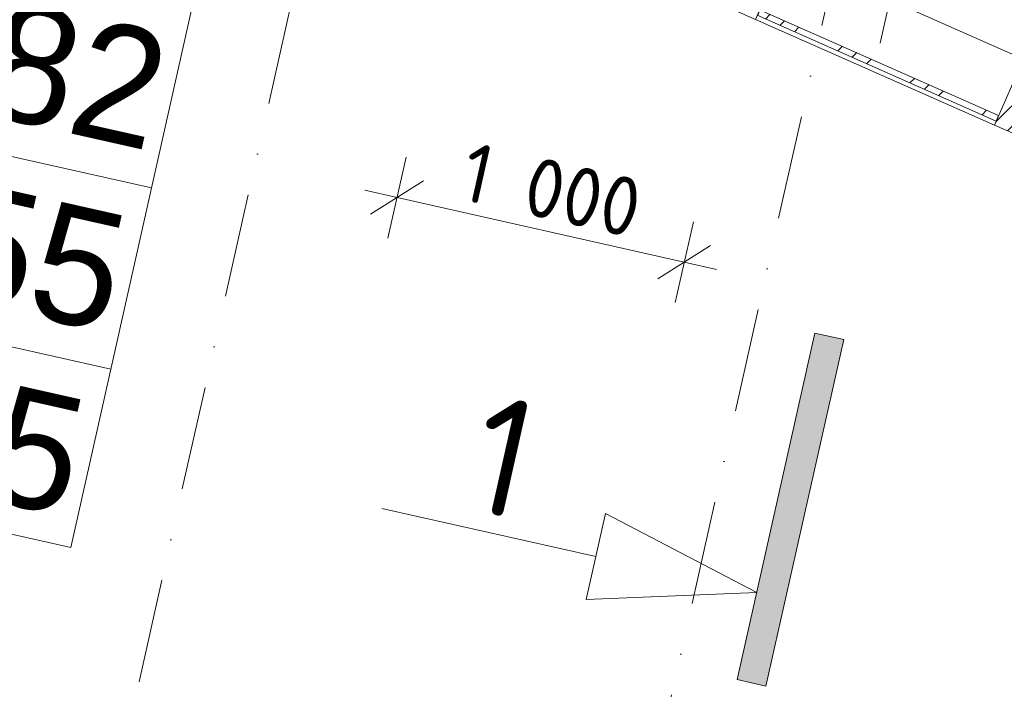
# Model space of a CAD drawing. Header units: millimetres. Extents: x -7213913 to -6930525, y 6129472 to 6355042.
# Tile 51 of 214: x -7194966 to -7191621, y 6154920 to 6157192. Entities that reach past the tile are written whole.
import ezdxf
from ezdxf.enums import TextEntityAlignment as Align

# ---------------------------------------------------------------- set-up
doc = ezdxf.new("R2010")
doc.units = ezdxf.units.MM
doc.header["$MEASUREMENT"] = 0
doc.set_wipeout_variables(frame=1)
doc.linetypes.add('Wipeout_Contour', pattern=[1000, 0, -1000])
doc.linetypes.add('Штрихпунктирная', pattern=[670.277762, 352.777767, -176.388884, 0, -141.111112])
for name, color, linetype, lineweight in [('0_Ном._пера__1', 7, 'Continuous', 0), ('0_Ном._пера__120', 7, 'Continuous', 0), ('S - квартира_маркер.АР_Ном._пера__1', 7, 'Continuous', 0), ('АР-Стены_Наружные ВИТРАЖ_Ном._пера__120', 7, 'Continuous', 0), ('АР-Чертеж-Оси_Осевые размеры.АР_Ном._пера__120', 7, 'Continuous', 0), ('АР-Чертеж-Размеры.АР_Ном._пера__1', 7, 'Continuous', 0)]:
    doc.layers.add(name, color=color, linetype=linetype, lineweight=lineweight)
for name, color, linetype in [('S - квартира_маркер.АР', 7, 'Continuous'), ('АР-Стены_Наружные ВИТРАЖ', 7, 'Continuous'), ('АР-Чертеж-Оси_Осевые размеры.АР', 7, 'Continuous'), ('АР-Чертеж-Размеры.АР', 7, 'Continuous')]:
    doc.layers.add(name, color=color, linetype=linetype)
doc.styles.add('РЎР“Р•РќР•Р\xa0Р\x98Р\xa0_РЎРўР\x98Р›Р¬_3', font='GOST_Common.ttf')
doc.styles.add('РЎР“Р•РќР•Р\xa0Р\x98Р\xa0_РЎРўР\x98Р›Р¬_4', font='GOTHICB.TTF')
doc.styles.add('РЎР“Р•РќР•Р\xa0Р\x98Р\xa0_РЎРўР\x98Р›Р¬_5', font='GOTHIC.TTF')
doc.dimstyles.new('СГЕНЕРИР_СТИЛЬ__3', dxfattribs={"dimtxt": 200, "dimasz": 142.5, "dimexe": 0.18, "dimexo": 0.0625, "dimgap": 0, "dimtad": 1, "dimdec": 0, "dimzin": 0, "dimdsep": 46, "dimtxsty": 'РЎР“Р•РќР•Р\xa0Р\x98Р\xa0_РЎРўР\x98Р›Р¬_3', "dimblk": 'ARROWHEAD_6', "dimblk1": 'ARROWHEAD_6', "dimblk2": 'ARROWHEAD_6', "dimcen": 0.09, "dimse1": 1, "dimse2": 1, "dimclrd": 7, "dimclre": 7, "dimclrt": 7, "dimazin": 0, "dimtfac": 1, "dimtdec": 4, "dimtmove": 0, "dimatfit": 3, "dimfxl": 1, "dimtolj": 1, "dimtzin": 0, "dimarcsym": 0})
pattern_1 = [(45, (-6566190.34, 6562677.8), (-176.776695, 176.776695), []), (45, (-6566225.7, 6562713.15), (-176.776695, 176.776695), []), (45, (-6566261.05, 6562748.5), (-176.776695, 176.776695), [])]

# ---------------------------------------------------------------- blocks, each defined once
blk = doc.blocks.new('labelLabPP_FlatE34FrameRed3d[67]_10', base_point=(-7197104, 6157256.7))
at = {"layer": 'S - квартира_маркер.АР_Ном._пера__1', "color": 7, "linetype": 'Continuous', "lineweight": 0}
for p, q in [((-7197055.7, 6157837.2), (-7197467.9, 6156001.7)), ((-7197055.7, 6157837.2), (-7194379.9, 6157236.2)), ((-7195851.4, 6157566.7), (-7196263.7, 6155731.2)), ((-7194379.9, 6157236.2), (-7194792.1, 6155400.7)), ((-7195989.5, 6156951.7), (-7194518, 6156621.2)), ((-7197183.7, 6156901.9), (-7196135.6, 6156666.5)), ((-7196127.7, 6156336.7), (-7194656.1, 6156006.2)), ((-7197467.9, 6156001.7), (-7194792.1, 6155400.7))]:
    blk.add_line(p, q, dxfattribs=at)
at = {"layer": 'S - квартира_маркер.АР_Ном._пера__1', "color": 7, "lineweight": 0}
for tag, height, style, p in [('TS_FLATNUMBER', 560, 'РЎР“Р•РќР•Р\xa0Р\x98Р\xa0_РЎРўР\x98Р›Р¬_4', (-7196021.7, 6157055.5)), ('TS_POSTFIXNUMROOMS', 560, 'РЎР“Р•РќР•Р\xa0Р\x98Р\xa0_РЎРўР\x98Р›Р¬_4', (-7196197, 6156274.9)), ('TS_LIVING_ROOM_AREA', 400, 'РЎР“Р•РќР•Р\xa0Р\x98Р\xa0_РЎРўР\x98Р›Р¬_5', (-7194481.5, 6156941.6)), ('TS_WITHOUTBALK', 400, 'РЎР“Р•РќР•Р\xa0Р\x98Р\xa0_РЎРўР\x98Р›Р¬_5', (-7194620.3, 6156323.6)), ('TS_ALLSQUARE', 400, 'РЎР“Р•РќР•Р\xa0Р\x98Р\xa0_РЎРўР\x98Р›Р¬_5', (-7194760.5, 6155699.2))]:
    blk.add_attdef(tag, text='', height=height, rotation=347.3417, dxfattribs=dict(at, style=style)).set_placement(p, align=Align.MIDDLE_RIGHT)
blk = doc.blocks.new('Навесная Стена_28_10', base_point=(-6566190.3, 6562677.8))
at = {"layer": 'АР-Стены_Наружные ВИТРАЖ_Ном._пера__120', "color": 7, "linetype": 'Continuous', "lineweight": 0, "flags": 128}
for points in [[(-7191555.8, 6157058.9), (-7192367.6, 6157417.6)], [(-7191654.9, 6156834.8), (-7192466.6, 6157193.5)], [(-7190201, 6156460.2), (-7191487.2, 6157028.6)], [(-7190300, 6156236.1), (-7191586.3, 6156804.5)]]:
    blk.add_lwpolyline(points, dxfattribs=at)
at = {"color": 254, "linetype": 'Wipeout_Contour', "lineweight": 0, "ltscale": 37870241.00656727}
blk.add_wipeout([(-7192460.6, 6157207.2), (-7191648.8, 6156848.5), (-7191640.7, 6156866.8), (-7192452.5, 6157225.5)], dxfattribs=at).dxf.layer = 'АР-Стены_Наружные ВИТРАЖ'
at = {"color": 254, "linetype": 'Wipeout_Contour', "lineweight": 0, "ltscale": 37865560.4502293}
blk.add_wipeout([(-7191580.2, 6156818.2), (-7190294, 6156249.8), (-7190285.9, 6156268.1), (-7191572.1, 6156836.5)], dxfattribs=at).dxf.layer = 'АР-Стены_Наружные ВИТРАЖ'
at = {"layer": 'АР-Стены_Наружные ВИТРАЖ', "linetype": 'Continuous', "lineweight": 0, "true_color": 0x000000}
h = blk.add_hatch(dxfattribs=at)
h.set_pattern_fill('АЛЮМИНИЙ_000A', color=18, style=0, pattern_type=2)
h.set_pattern_definition(pattern_1)
h.paths.add_polyline_path([(-7192460.6, 6157207.2), (-7191648.8, 6156848.5), (-7191640.7, 6156866.8), (-7192452.5, 6157225.5)])
h = blk.add_hatch(dxfattribs=at)
h.set_pattern_fill('АЛЮМИНИЙ_000A', color=18, style=0, pattern_type=2)
h.set_pattern_definition(pattern_1)
h.paths.add_polyline_path([(-7191580.2, 6156818.2), (-7190294, 6156249.8), (-7190285.9, 6156268.1), (-7191572.1, 6156836.5)])
at = {"layer": 'АР-Стены_Наружные ВИТРАЖ_Ном._пера__120', "color": 7, "linetype": 'Continuous', "lineweight": 0, "flags": 128}
for points in [[(-7192460.6, 6157207.2), (-7192452.5, 6157225.5), (-7191640.7, 6156866.8), (-7191648.8, 6156848.5)], [(-7191580.2, 6156818.2), (-7191572.1, 6156836.5), (-7190285.9, 6156268.1), (-7190294, 6156249.8)]]:
    blk.add_lwpolyline(points, close=True, dxfattribs=at)
at = {"color": 254, "linetype": 'Wipeout_Contour', "lineweight": 0, "ltscale": 37872196.80099425}
blk.add_wipeout([(-7192466.6, 6157193.5), (-7192367.6, 6157417.6), (-7192436.2, 6157447.9), (-7192535.2, 6157223.8)], dxfattribs=at).dxf.layer = 'АР-Стены_Наружные ВИТРАЖ'
at = {"color": 254, "linetype": 'Wipeout_Contour', "lineweight": 0, "ltscale": 37868509.71413742}
blk.add_wipeout([(-7191586.3, 6156804.5), (-7191487.2, 6157028.6), (-7191555.8, 6157058.9), (-7191654.9, 6156834.8)], dxfattribs=at).dxf.layer = 'АР-Стены_Наружные ВИТРАЖ'
at = {"color": 254, "linetype": 'Wipeout_Contour', "lineweight": 0, "ltscale": 37862835.71675068}
blk.add_wipeout([(-7190231.4, 6156205.8), (-7190132.4, 6156429.9), (-7190201, 6156460.2), (-7190300, 6156236.1)], dxfattribs=at).dxf.layer = 'АР-Стены_Наружные ВИТРАЖ'
at = {"layer": 'АР-Стены_Наружные ВИТРАЖ', "linetype": 'Continuous', "lineweight": 0, "true_color": 0x000000}
h = blk.add_hatch(dxfattribs=at)
h.set_pattern_fill('АЛЮМИНИЙ_000A', color=18, style=0, pattern_type=2)
h.set_pattern_definition(pattern_1)
h.paths.add_polyline_path([(-7192466.6, 6157193.5), (-7192367.6, 6157417.6), (-7192436.2, 6157447.9), (-7192535.2, 6157223.8)])
h = blk.add_hatch(dxfattribs=at)
h.set_pattern_fill('АЛЮМИНИЙ_000A', color=18, style=0, pattern_type=2)
h.set_pattern_definition(pattern_1)
h.paths.add_polyline_path([(-7191586.3, 6156804.5), (-7191487.2, 6157028.6), (-7191555.8, 6157058.9), (-7191654.9, 6156834.8)])
h = blk.add_hatch(dxfattribs=at)
h.set_pattern_fill('АЛЮМИНИЙ_000A', color=18, style=0, pattern_type=2)
h.set_pattern_definition(pattern_1)
h.paths.add_polyline_path([(-7190231.4, 6156205.8), (-7190132.4, 6156429.9), (-7190201, 6156460.2), (-7190300, 6156236.1)])
at = {"layer": 'АР-Стены_Наружные ВИТРАЖ_Ном._пера__120', "color": 7, "linetype": 'Continuous', "lineweight": 0, "flags": 128}
for points in [[(-7192466.6, 6157193.5), (-7192535.2, 6157223.8), (-7192436.2, 6157447.9), (-7192367.6, 6157417.6)], [(-7191586.3, 6156804.5), (-7191654.9, 6156834.8), (-7191555.8, 6157058.9), (-7191487.2, 6157028.6)], [(-7190231.4, 6156205.8), (-7190300, 6156236.1), (-7190201, 6156460.2), (-7190132.4, 6156429.9)]]:
    blk.add_lwpolyline(points, close=True, dxfattribs=at)
blk = doc.blocks.new('Линия_3_10', base_point=(-7192462.1, 6155248))
at = {"layer": '0_Ном._пера__120', "color": 7, "linetype": 'Continuous', "lineweight": 0}
for p, q in [((-7193008.3, 6155370.6), (-7193736.1, 6155534.1)), ((-7193041.2, 6155224.3), (-7192975.4, 6155517)), ((-7192462.1, 6155248), (-7192975.4, 6155517)), ((-7192462.1, 6155248), (-7193041.2, 6155224.3))]:
    blk.add_line(p, q, dxfattribs=at)
blk = doc.blocks.new('*D999', base_point=(-6566190.3, 6562677.8))
at = {"layer": 'АР-Чертеж-Размеры.АР_Ном._пера__1', "color": 7, "linetype": 'Continuous', "lineweight": 0, "transparency": 16777216}
for p, q in [((-7193653.1, 6156725.8), (-7193714.8, 6156451.4)), ((-7193594.3, 6156645.4), (-7193773.6, 6156531.9)), ((-7193683.9, 6156588.6), (-7193793.7, 6156613.3)), ((-7192708.2, 6156369.5), (-7193683.9, 6156588.6)), ((-7192677.4, 6156506.7), (-7192739.1, 6156232.3)), ((-7192797.9, 6156312.8), (-7192618.6, 6156426.2)), ((-7192598.5, 6156344.8), (-7192708.2, 6156369.5))]:
    blk.add_line(p, q, dxfattribs=at)
at = {"layer": 'АР-Чертеж-Размеры.АР_Ном._пера__1', "color": 7, "lineweight": 0, "transparency": 16777216, "insert": (-7193477.8, 6156583.3), "char_height": 200, "attachment_point": 7, "rotation": 347.3417, "style": 'РЎР“Р•РќР•Р\xa0Р\x98Р\xa0_РЎРўР\x98Р›Р¬_3'}
blk.add_mtext('\\A1;{\\pql;\\fGOST Common|b0|i0|c204|p0;\\W1.000000;1\xa0000}', dxfattribs=at)
blk = doc.blocks.new('ARROWHEAD_6')
at = {"color": 0, "linetype": 'Continuous', "lineweight": 0}
for p, q in [((-0.5, -0.5), (0.5, 0.5)), ((0, 0), (-1, 0))]:
    blk.add_line(p, q, dxfattribs=at)
blk = doc.blocks.new('Стандартный Маркер Сетки[229]_10', base_point=(-7182542.5, 6200354.4))
at = {"layer": 'АР-Чертеж-Оси_Осевые размеры.АР_Ном._пера__120', "color": 7, "linetype": 'Штрихпунктирная', "lineweight": 0}
blk.add_line((-7182761.7, 6199378.7), (-7197533.7, 6133606.7), dxfattribs=at)
at = {"layer": 'АР-Чертеж-Оси_Осевые размеры.АР_Ном._пера__120', "color": 7, "lineweight": 0, "style": 'РЎР“Р•РќР•Р\xa0Р\x98Р\xa0_РЎРўР\x98Р›Р¬_5'}
blk.add_attdef('AC_MarkerText_1', text='', height=350, rotation=347.3417, dxfattribs=at).set_placement((-7197792.5, 6132324.2), align=Align.TOP_CENTER)
blk = doc.blocks.new('Стандартный Маркер Сетки[230]_10', base_point=(-7184274.4, 6200743.3))
at = {"layer": 'АР-Чертеж-Оси_Осевые размеры.АР_Ном._пера__120', "color": 7, "linetype": 'Штрихпунктирная', "lineweight": 0}
blk.add_line((-7184493.5, 6199767.6), (-7199265.6, 6133995.6), dxfattribs=at)
at = {"layer": 'АР-Чертеж-Оси_Осевые размеры.АР_Ном._пера__120', "color": 7, "lineweight": 0, "style": 'РЎР“Р•РќР•Р\xa0Р\x98Р\xa0_РЎРўР\x98Р›Р¬_5'}
blk.add_attdef('AC_MarkerText_1', text='', height=350, rotation=347.3417, dxfattribs=at).set_placement((-7199524.3, 6132713.2), align=Align.TOP_CENTER)

msp = doc.modelspace()

# ---------------------------------------------------------------- hatches: boundary and pattern name
at = {"layer": '0_Ном._пера__120', "linetype": 'Continuous', "lineweight": 0}
msp.add_hatch(color=7, dxfattribs=at).paths.add_polyline_path([(-7192528.3, 6154953.1), (-7192264.3, 6156128.7), (-7192166.7, 6156106.7), (-7192430.8, 6154931.2)])

# ---------------------------------------------------------------- linework, layer by layer
at = {"layer": '0_Ном._пера__1', "color": 7, "linetype": 'Continuous', "lineweight": 0, "flags": 128}
msp.add_lwpolyline([(-7192528.3, 6154953.1), (-7192264.3, 6156128.7), (-7192166.7, 6156106.7), (-7192430.8, 6154931.2)], close=True, dxfattribs=at)
at = {"layer": '0_Ном._пера__120', "color": 7, "linetype": 'Continuous', "lineweight": 0}
msp.add_lwpolyline([(-7192043.3, 6157112.4), (-7191700.2, 6158640.1), (-7192727.4, 6158870.8)], dxfattribs=at)

# ---------------------------------------------------------------- block references
at = {"color": 7, "linetype": 'Continuous', "lineweight": 0}
msp.add_blockref('Линия_3_10', (-7192462.1, 6155248), dxfattribs=at)
at = {"layer": 'S - квартира_маркер.АР', "color": 104, "linetype": 'Continuous', "lineweight": 15, "true_color": 0x029e21}
msp.add_blockref('labelLabPP_FlatE34FrameRed3d[67]_10', (-7197104, 6157256.7), dxfattribs=at).add_auto_attribs({'TS_POSTFIXNUMROOMS': '1К ', 'TS_FLATNUMBER': '11 ', 'TS_LIVING_ROOM_AREA': '11,82', 'TS_WITHOUTBALK': '33,55', 'TS_ALLSQUARE': '33,55'})

# ---------------------------------------------------------------- texts
at = {"layer": '0_Ном._пера__120', "color": 7, "linetype": 'Continuous', "lineweight": 0, "insert": (-7193322.7, 6155708.6), "char_height": 400, "attachment_point": 5, "rotation": 347.3417, "style": 'РЎР“Р•РќР•Р\xa0Р\x98Р\xa0_РЎРўР\x98Р›Р¬_3'}
msp.add_mtext('\\A1;{\\pqc;\\fGOST Common|b0|i0|c204|p0;\\W1.000000;1}', dxfattribs=at)

# ---------------------------------------------------------------- dimensions: what is measured, and where the dimension line sits
at = {"layer": 'АР-Чертеж-Размеры.АР', "color": 7, "linetype": 'Continuous', "lineweight": 0}
dim = msp.add_linear_dim(base=(-7193683.9, 6156588.6), p1=(-7192642.5, 6156662.2), p2=(-7193618.2, 6156881.3), angle=167.3417, dimstyle='СГЕНЕРИР_СТИЛЬ__3', dxfattribs=at)
dim.commit()
dim.dimension.update_dxf_attribs({"geometry": '*D999', "text_midpoint": (-7193121.2, 6156605.7), "dimtype": 160, "text_rotation": 347.3417})

# ---------------------------------------------------------------- next in the draw order: block references
at = {"layer": 'АР-Стены_Наружные ВИТРАЖ', "linetype": 'Continuous', "lineweight": 0}
msp.add_blockref('Навесная Стена_28_10', (-6566190.3, 6562677.8), dxfattribs=at)

# ---------------------------------------------------------------- next in the draw order: block references
at = {"layer": 'АР-Чертеж-Оси_Осевые размеры.АР', "color": 8, "linetype": 'Continuous', "lineweight": 15}
for name, p in [('Стандартный Маркер Сетки[230]_10', (-7184274.4, 6200743.3)), ('Стандартный Маркер Сетки[229]_10', (-7182542.5, 6200354.4))]:
    msp.add_blockref(name, p, dxfattribs=at)

doc.saveas('drawing.dxf')
